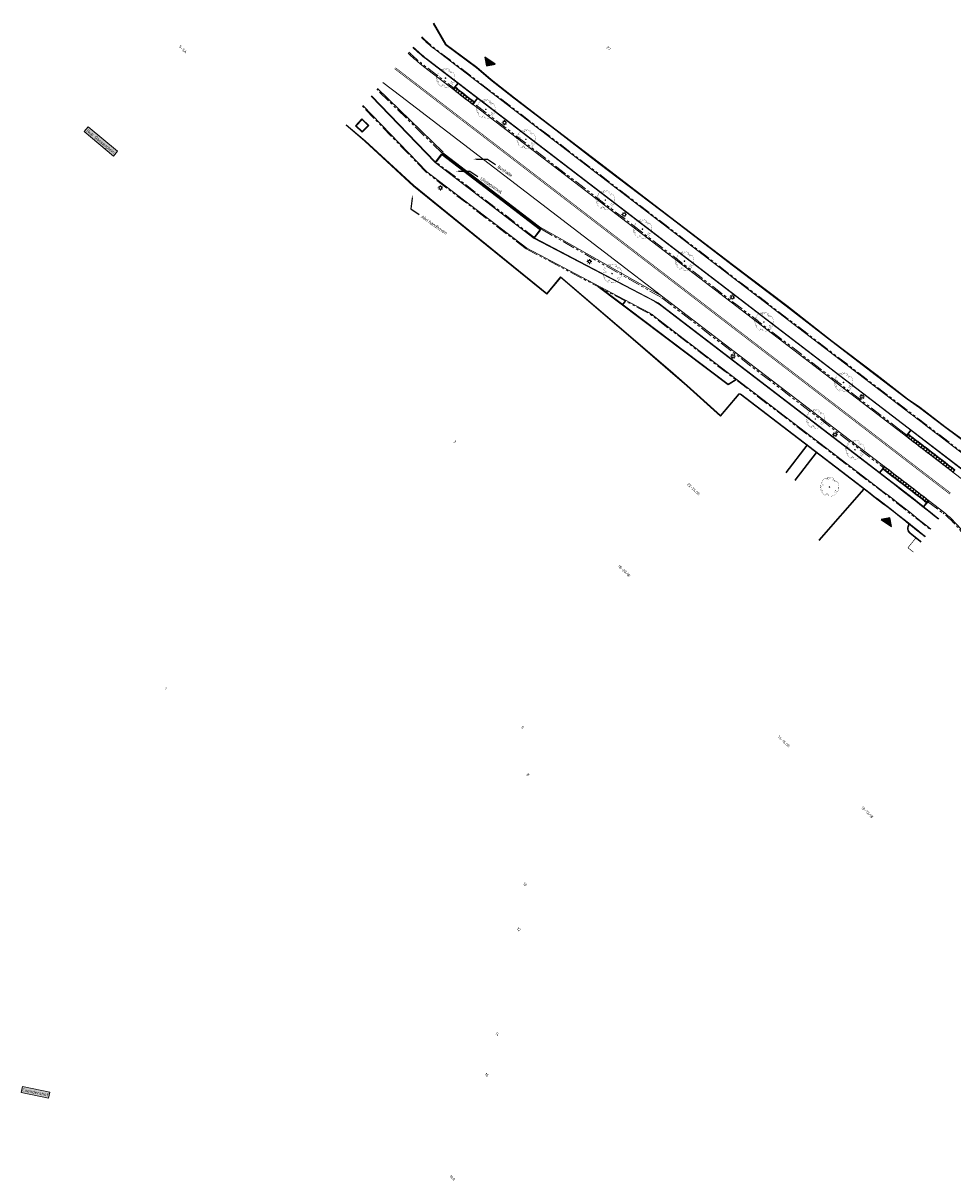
# Model space of a CAD drawing. Header units: metres. Extents: x 187485 to 190091, y 333584 to 335017.
# Tile 4 of 21: x 188804 to 188952, y 333932 to 334117. Entities that reach past the tile are written whole.
import ezdxf
from ezdxf import colors
from ezdxf.entities.mleader import LeaderData, LeaderLine
from ezdxf.enums import TextEntityAlignment as Align
from ezdxf.lldxf.tags import DXFTag
from ezdxf.math import Vec2, Vec3

# ---------------------------------------------------------------- set-up
doc = ezdxf.new("R2010")
doc.units = ezdxf.units.M
doc.linetypes.add('VH-TROTTOIRBAND_180-200', pattern=[20, 10, -2, 2, -2, 2, -2])
doc.linetypes.add('VW-1-1_STREEP', pattern=[2, 1, -1])
for name, color, linetype, lineweight in [('B-WE-OG-BEBOUWING-T18', 252, 'Continuous', 18), ('B-WE-OG-TOPOGRAFIE-T18', 7, 'Continuous', 18), ('N-WE-GR-BOOM-S', 7, 'Continuous', 18), ('N-WE-KL-ET_LS_OV_LICHTMAST-S', 7, 'Continuous', 25), ('N-WE-VH-ELEMENTENVERHARDING_BSS_WIT-G', 7, 'VW-1-1_STREEP', 13), ('N-WE-VH-KANTOPSLUITING_ELEMENT_INRIT-S', 5, 'Continuous', 25), ('N-WE-VH-KANTOPSLUITING_OPSLUITBAND_80X200-G', 5, 'VH-OPSLUITBAND_100X200', 15), ('N-WE-VH-KANTOPSLUITING_PERRONBAND-G', 5, 'VH-TROTTOIRBAND_180-200', 15), ('N-WE-VH-KANTOPSLUITING_RIJWIELPADBAND_4-12 200-G', 5, 'VH-TROTTOIRBAND_180-200', 15), ('N-WE-VH-KANTOPSLUITING_TROTTOIRBAND_180 200-G', 5, 'VH-TROTTOIRBAND_180-200', 15), ('N-WE-VH-KANTOPSLUITING_TROTTOIRBAND_180 200_OENV-G', 1, 'VH-TROTTOIRBAND_180-200', 15), ('N-WE-VH-KANTOPSLUITING_VOORKANTBAND-G', 5, 'Continuous', 15), ('N-WE-VH-KANTOPSLUITING_VOORKANTBAND_OENV-G', 1, 'Continuous', 15), ('N-WE-VW-MARKERING_LANGS_STREEP_11-G', 7, 'VW-1-1_STREEP', 13), ('X-XX-AL-AANKLEDING-T25', 7, 'Continuous', 25)]:
    doc.layers.add(name, color=color, linetype=linetype, lineweight=lineweight)
doc.layers.add('N-WE-VW-MARKERING_LANGS_STREEP-G', color=7, linetype='Continuous')
doc.layers.add('X-XX-AL-INRIT_LOCATIE-S', color=7, linetype='Continuous')
doc.styles.add('NLCS-ISO-M200-T25', font='NLCS-ISO.ttf', dxfattribs={"height": 0.5})
doc.styles.add('NLCS-ISO-M250-T18', font='NLCS-ISO.ttf', dxfattribs={"height": 0.45})
doc.styles.add('NLCS-ISO-M500-T25', font='NLCS-ISO.ttf', dxfattribs={"height": 1.25})
doc.styles.add('NLCS_ISO', font='arial.ttf')
tags = doc.linetypes.add('VH-OPSLUITBAND_100X200', pattern=[16, 8, -2, 4, -2]).pattern_tags.tags
tags[10:11] = [DXFTag(74, 4), DXFTag(75, 0), DXFTag(340, '0'), DXFTag(46, 1.0), DXFTag(50, 0.0), DXFTag(44, 0.0), DXFTag(45, 0.0)]
tags[8:9] = [DXFTag(74, 4), DXFTag(75, 0), DXFTag(340, '0'), DXFTag(46, 1.0), DXFTag(50, 0.0), DXFTag(44, 0.0), DXFTag(45, 0.0)]
tags[6:7] = [DXFTag(74, 4), DXFTag(75, 0), DXFTag(340, '0'), DXFTag(46, 1.0), DXFTag(50, 0.0), DXFTag(44, 0.0), DXFTag(45, 0.0)]
tags[4:5] = [DXFTag(74, 4), DXFTag(75, 0), DXFTag(340, '0'), DXFTag(46, 1.0), DXFTag(50, 0.0), DXFTag(44, 0.0), DXFTag(45, 0.0)]

# ---------------------------------------------------------------- blocks, each defined once
blk = doc.blocks.new('SVH-INRITELEMENT_130 150_180X450X500_LINKS')
for p, q in [((-0.5, 0), (-0.5, 0.45)), ((0, 0.45), (-0.5, 0.45)), ((0, 0), (-0.5, 0)), ((-0.3, 0.4), (-0.41, 0)), ((0, 0.4), (-0.3, 0.4)), ((0, 0), (0, 0.45))]:
    blk.add_line(p, q)
blk = doc.blocks.new('SVH-INRITELEMENT_130 150_180X450X500_MIDDEN')
for p, q in [((0, 0), (0, 0.45)), ((0, 0.45), (0.5, 0.45)), ((0, 0.4), (0.5, 0.4)), ((0, 0), (0.5, 0)), ((0.5, 0), (0.5, 0.45))]:
    blk.add_line(p, q)
blk = doc.blocks.new('SVH-INRITELEMENT_130 150_180X450X500_RECHTS')
for p, q in [((0, 0), (0, 0.45)), ((0, 0.45), (0.5, 0.45)), ((0, 0.4), (0.3, 0.4)), ((0, 0), (0.5, 0)), ((0.3, 0.4), (0.41, 0)), ((0.5, 0), (0.5, 0.45))]:
    blk.add_line(p, q)
blk = doc.blocks.new('*U90')
at = {"const_width": 0.02}
blk.add_lwpolyline([(0.09, 0.94), (0.09, 0.94), (0.09, 0.95), (0.09, 0.95), (0.09, 0.95), (0.09, 0.95), (0.1, 0.95), (0.1, 0.95), (0.1, 0.96), (0.1, 0.96), (0.1, 0.96), (0.1, 0.96), (0.1, 0.97), (0.1, 0.97), (0.1, 0.98), (0.1, 0.98), (0.1, 1.01, -0.52938), (0.11, 1.02, -0.087139), (0.44, 0.92, -0.372341), (0.46, 0.89), (0.47, 0.82), (0.44, 0.79), (0.4, 0.8), (0.35, 0.76), (0.37, 0.72), (0.42, 0.71), (0.54, 0.73), (0.57, 0.72), (0.57, 0.69), (0.54, 0.67), (0.52, 0.59), (0.55, 0.53), (0.63, 0.67, -0.504641), (0.68, 0.63, 0.331948), (0.71, 0.58, 0.282008), (0.8, 0.6), (0.79, 0.6, -0.512156), (0.83, 0.6, -0.16076), (1.02, -0.01), (1, -0.03), (1, -0.06), (0.97, -0.06), (0.98, -0.09), (0.94, -0.08), (0.93, -0.1), (0.97, -0.13), (0.99, -0.14), (1.01, -0.12, -0.106371), (0.87, -0.52), (0.74, -0.44), (0.72, -0.46), (0.7, -0.39), (0.66, -0.33), (0.6, -0.34), (0.61, -0.4), (0.57, -0.54), (0.57, -0.56), (0.6, -0.57), (0.79, -0.64, -0.236298), (-0.05, -1, 0.159625), (-0.07, -0.95, 0.350802), (-0.06, -0.91, -0.504641), (-0.12, -0.88), (-0.11, -0.83), (-0.13, -0.79), (-0.16, -0.8), (-0.16, -0.83), (-0.19, -0.84), (-0.22, -0.82), (-0.24, -0.69), (-0.26, -0.68), (-0.3, -0.68), (-0.32, -0.73), (-0.34, -0.74), (-0.35, -0.78), (-0.4, -0.76, 0.733583), (-0.38, -0.79, -0.861625), (-0.37, -0.83, 0.279978), (-0.41, -0.88), (-0.41, -0.88, -0.827056), (-0.44, -0.92, -0.116774), (-0.83, -0.51), (-0.82, -0.51), (-0.82, -0.51), (-0.81, -0.51), (-0.81, -0.5), (-0.8, -0.5), (-0.8, -0.5), (-0.8, -0.5), (-0.75, -0.44), (-0.75, -0.43), (-0.75, -0.43), (-0.75, -0.43), (-0.75, -0.43), (-0.75, -0.43), (-0.75, -0.42), (-0.75, -0.42), (-0.75, -0.42), (-0.75, -0.42), (-0.74, -0.41), (-0.74, -0.41), (-0.74, -0.41), (-0.74, -0.4), (-0.74, -0.4), (-0.74, -0.4), (-0.74, -0.39), (-0.73, -0.39), (-0.73, -0.39), (-0.73, -0.39), (-0.73, -0.38), (-0.73, -0.38), (-0.73, -0.38), (-0.73, -0.38), (-0.74, -0.38), (-0.74, -0.37), (-0.74, -0.37), (-0.74, -0.37), (-0.74, -0.37), (-0.74, -0.37), (-0.75, -0.37), (-0.75, -0.37), (-0.75, -0.37), (-0.75, -0.37), (-0.76, -0.37), (-0.76, -0.37), (-0.76, -0.37), (-0.76, -0.37), (-0.77, -0.36), (-0.77, -0.36), (-0.77, -0.36), (-0.77, -0.36), (-0.78, -0.35), (-0.78, -0.35), (-0.78, -0.35), (-0.83, -0.41), (-0.83, -0.4), (-0.83, -0.4), (-0.84, -0.4), (-0.84, -0.39), (-0.84, -0.39), (-0.84, -0.39), (-0.85, -0.39), (-0.85, -0.38), (-0.86, -0.39), (-0.88, -0.39), (-0.89, -0.39, -0.040997), (-0.96, -0.21), (-0.92, -0.21), (-0.89, -0.23), (-0.88, -0.22), (-0.86, -0.19), (-0.88, -0.16), (-0.86, -0.11), (-0.9, -0.11), (-0.93, -0.08), (-0.98, -0.12, -0.05814), (-1, 0.17), (-0.97, 0.16), (-0.86, 0.07), (-0.81, 0.09), (-0.63, 0.14), (-0.61, 0.2), (-0.68, 0.23), (-0.69, 0.25), (-0.82, 0.32), (-0.83, 0.35), (-0.87, 0.39), (-0.89, 0.43), (-0.86, 0.48), (-0.79, 0.49), (-0.73, 0.53), (-0.73, 0.57), (-0.77, 0.61), (-0.76, 0.63), (-0.77, 0.66, -0.13428), (-0.33, 0.97, -0.541727), (-0.32, 0.96), (-0.32, 0.93), (-0.32, 0.91), (-0.32, 0.9), (-0.32, 0.89), (-0.31, 0.89), (-0.31, 0.88), (-0.3, 0.88), (-0.3, 0.88), (-0.29, 0.87), (-0.29, 0.87), (-0.29, 0.86), (-0.28, 0.86), (-0.28, 0.86), (-0.28, 0.86), (-0.27, 0.86), (-0.27, 0.85), (-0.27, 0.85), (-0.26, 0.86), (-0.26, 0.86), (-0.25, 0.86), (-0.25, 0.86), (-0.25, 0.86), (-0.24, 0.87), (-0.24, 0.87), (-0.23, 0.87), (-0.23, 0.87), (-0.23, 0.87), (-0.22, 0.87), (-0.22, 0.87), (-0.21, 0.87), (-0.21, 0.87), (-0.21, 0.87), (-0.2, 0.88), (-0.2, 0.88), (-0.2, 0.88), (-0.19, 0.88), (-0.19, 0.86), (-0.19, 0.86), (-0.17, 0.82), (-0.12, 0.8), (-0.19, 0.9), (-0.18, 0.9), (-0.18, 0.91), (-0.18, 0.91), (-0.18, 0.91), (-0.18, 0.92), (-0.19, 0.92), (-0.19, 0.92), (-0.19, 0.93), (-0.19, 0.93), (-0.2, 0.93), (-0.2, 0.94), (-0.21, 0.94), (-0.22, 0.95), (-0.22, 0.96), (-0.24, 0.98, -0.543104), (-0.23, 1, -0.046766), (-0.05, 1.02, -0.385168), (-0.04, 1.01), (-0.03, 0.98), (-0.03, 0.96), (-0.02, 0.96), (-0.02, 0.95), (-0.02, 0.95), (-0.01, 0.95), (-0.01, 0.95), (-0.01, 0.95), (0, 0.94), (0, 0.94), (0.01, 0.94), (0.01, 0.94), (0.01, 0.94), (0.02, 0.94), (0.02, 0.94), (0.02, 0.94), (0.02, 0.93), (0.03, 0.93), (0.03, 0.93), (0.03, 0.93), (0.04, 0.93), (0.04, 0.93), (0.04, 0.93), (0.04, 0.92), (0.04, 0.92), (0.05, 0.92), (0.05, 0.92), (0.05, 0.92), (0.05, 0.92), (0.05, 0.91), (0.05, 0.91), (0.05, 0.91), (0.05, 0.91), (0.06, 0.91), (0.06, 0.91), (0.06, 0.91), (0.06, 0.91), (0.06, 0.92), (0.07, 0.92), (0.07, 0.92), (0.07, 0.92), (0.07, 0.93), (0.08, 0.93), (0.08, 0.93), (0.08, 0.93), (0.08, 0.94), (0.08, 0.94)], format="xyb", close=True, dxfattribs=at)
blk.add_circle((0, 0), 0.03)
at = {"color": 7, "style": 'NLCS-ISO-M500-T25'}
for tag, p in [('NR', (-0.49, -0.08)), ('NAAM', (-0.49, -0.32))]:
    blk.add_attdef(tag, p, '', height=0.2, dxfattribs=at)
at = {"color": 7, "style": 'NLCS-ISO-M500-T25', "flags": 1}
for tag, p in [('WETNAAM', (-0.49, -0.56)), ('STAMDIA', (-0.49, -0.8)), ('STAMOMTR', (-0.49, -1.04)), ('OPMERKING', (-0.49, -1.28)), ('HANDH_KAPPEN', (-0.49, -1.52))]:
    blk.add_attdef(tag, p, '', height=0.2, dxfattribs=at)
blk = doc.blocks.new('*U8')
at = {"layer": 'X-XX-AL-INRIT_LOCATIE-S'}
h = blk.add_hatch(color=256, dxfattribs=at)
h.dxf.hatch_style = 1
h.paths.add_polyline_path([(1, 5), (-1, 5), (0, 4)])
blk.add_lwpolyline([(1, 5), (-1, 5), (0, 4)], close=True, dxfattribs=at)
blk = doc.blocks.new('SKL-ET_OV_LICHTMAST-SO')
at = {"color": 0, "linetype": 'ByBlock', "lineweight": 18}
for points in [[(-1.25, 0), (-2, 0)], [(-1.41, 1.41), (-0.88, 0.88)], [(0, 2), (0, 1.25)], [(0.88, 0.88), (1.41, 1.41)], [(2, 0), (1.25, 0)], [(-1.41, -1.41), (-0.88, -0.88)], [(0, -1.25), (0, -2)], [(0.88, -0.88), (1.41, -1.41)]]:
    blk.add_lwpolyline(points, dxfattribs=at)
blk.add_circle((0, 0), 1, dxfattribs=at)

msp = doc.modelspace()

# ---------------------------------------------------------------- linework, layer by layer
at = {"layer": 'N-WE-VH-ELEMENTENVERHARDING_BSS_WIT-G', "ltscale": 0.2, "const_width": 0.1, "flags": 128}
msp.add_lwpolyline([(188945.125, 334032.867), (188946.379, 334034.426)], dxfattribs=at)
msp.add_lwpolyline([(188945.125, 334032.867), (188945.843, 334032.29, -0.000092), (188945.988, 334032.175, -0.000092)], format="xyb", dxfattribs=at)
at = {"layer": 'N-WE-VH-KANTOPSLUITING_OPSLUITBAND_80X200-G', "ltscale": 0.2, "flags": 128}
for points in [[(188869.231, 334116.821), (188871.199, 334113.426), (188876.13, 334109.77), (188878.404, 334107.812), (188882.139, 334104.875), (188888.829, 334099.774), (188895.74, 334094.455), (188907.178, 334085.729), (188917.256, 334078.027), (188925.721, 334071.628), (188933.007, 334065.944), (188940.175, 334060.472), (188945.08, 334056.724), (188947.029, 334055.342), (188951.036, 334052.28), (188957.092, 334047.823), (188957.956, 334047.127), (188980.124, 334029.728), (189003.547, 334011.643), (189003.547, 334011.643)], [(188873.075, 334107.209), (188872.62, 334106.614)], [(188869.507, 334094.598), (188859.249, 334105.201)], [(188876.252, 334104.776), (188875.796, 334104.18)], [(188889.55, 334076.098), (188887.341, 334073.434), (188866.014, 334090.76), (188858.181, 334097.943), (188855.192, 334100.478)], [(188870.434, 334095.829), (188869.522, 334094.638)], [(188886.311, 334083.666), (188885.375, 334082.444)], [(188885.375, 334082.444), (188905.158, 334072.05)], [(188889.54, 334076.212), (188900.38, 334066.944), (188907.119, 334061.161), (188909.785, 334058.819), (188915.126, 334054.058), (188918.079, 334057.518), (188918.265, 334057.517)], [(188917.627, 334059.726), (188916.363, 334058.941), (188895.571, 334074.621)], [(188899.849, 334072.385), (188899.425, 334071.814)], [(188954.396, 334044.911), (188944.232, 334052.698)], [(188945.535, 334051.699), (188945.086, 334051.099)], [(188925.599, 334044.919), (188928.929, 334049.267)], [(188927.086, 334043.638), (188930.485, 334048.075)], [(188940.575, 334044.918), (188941.031, 334045.513)], [(188938.053, 334042.284), (188930.846, 334034.069)], [(188947.608, 334039.463), (188948.115, 334040.09)]]:
    msp.add_lwpolyline(points, dxfattribs=at)
for points in [[(188865.9, 334112.943), (188866.177, 334112.681, 0.0262063), (188868.335, 334110.84), (188944.229, 334052.7)], [(188905.158, 334072.05), (188939.139, 334046.018, -0.0068096), (188950.069, 334037.502, -0.0068096)], [(188918.264, 334057.437), (188936.94, 334043.13, -0.0068537), (188947.861, 334034.62, -0.0068537)], [(188945.388, 334036.59), (188945.348, 334036.541, 0.4150219), (188945.487, 334035.246), (188947.145, 334033.912, -0.0000684), (188947.253, 334033.826, -0.0000684)]]:
    msp.add_lwpolyline(points, format="xyb", dxfattribs=at)
at = {"layer": 'N-WE-VH-KANTOPSLUITING_OPSLUITBAND_80X200-G', "ltscale": 0.2, "elevation": 46.467, "flags": 128}
msp.add_lwpolyline([(188858.721, 334100.451), (188857.795, 334099.483), (188856.827, 334100.409), (188857.753, 334101.377)], close=True, dxfattribs=at)
at = {"layer": 'N-WE-VH-KANTOPSLUITING_PERRONBAND-G', "ltscale": 0.2, "const_width": 0.44, "flags": 128}
msp.add_lwpolyline([(188886.445, 334083.841), (188870.568, 334096.003)], dxfattribs=at)
at = {"layer": 'N-WE-VH-KANTOPSLUITING_PERRONBAND-G', "linetype": 'Continuous', "ltscale": 0.2, "flags": 128}
msp.add_lwpolyline([(188886.311, 334083.666), (188870.434, 334095.829)], dxfattribs=at)
at = {"layer": 'N-WE-VH-KANTOPSLUITING_RIJWIELPADBAND_4-12 200-G', "ltscale": 0.2, "flags": 128}
for points in [[(188867.335, 334114.614), (188867.69, 334114.278, 0.0262063), (188869.673, 334112.587), (188945.563, 334054.45, -0.0027045), (188950.022, 334051.034)], [(188884.037, 334080.697), (188903.579, 334070.403, -0.0418152), (188904.265, 334069.963), (188937.806, 334044.268, -0.0068362), (188948.731, 334035.756, -0.0068362)], [(188973.616, 334032.332, 0.0132197), (188958.966, 334044.182), (188955.734, 334046.658), (188950.022, 334051.034)]]:
    msp.add_lwpolyline(points, format="xyb", dxfattribs=at)
for points in [[(188868.036, 334092.954), (188857.81, 334103.525)], [(188885.404, 334082.471), (188869.522, 334094.638)], [(188884.037, 334080.697), (188868.036, 334092.954)]]:
    msp.add_lwpolyline(points, dxfattribs=at)
at = {"layer": 'N-WE-VH-KANTOPSLUITING_TROTTOIRBAND_180 200-G', "ltscale": 0.2, "flags": 128}
for points in [[(188865.247, 334112.184), (188865.489, 334111.955, 0.0262063), (188867.727, 334110.046), (188872.467, 334106.415)], [(188905.712, 334072.885), (188927.936, 334055.86), (188936.67, 334049.169), (188939.745, 334046.813, -0.0008885), (188941.187, 334045.717, -0.0008885)]]:
    msp.add_lwpolyline(points, format="xyb", dxfattribs=at)
for points in [[(188870.579, 334096.018), (188860.124, 334106.22)], [(188876.04, 334103.678), (188901.128, 334084.459)], [(188886.456, 334083.855), (188905.712, 334072.885)], [(188901.128, 334084.459), (188904.304, 334082.026)], [(188904.304, 334082.026), (188943.624, 334051.904)], [(188944.936, 334050.899), (188943.624, 334051.904)], [(188948.328, 334040.238), (188950.746, 334038.386)]]:
    msp.add_lwpolyline(points, dxfattribs=at)
at = {"layer": 'N-WE-VH-KANTOPSLUITING_TROTTOIRBAND_180 200_OENV-G', "ltscale": 0.2, "flags": 128}
msp.add_lwpolyline([(189007.952, 333984.766), (189001.422, 333991.154, 0.0157119), (188990.134, 334001.523), (188981.525, 334008.945), (188978.792, 334011.301), (188967.538, 334021.005, 0.0042227), (188963.126, 334024.767, -0.0409305), (188961.359, 334026.514), (188952.974, 334036.279, 0.0519437), (188950.746, 334038.386)], format="xyb", dxfattribs=at)
at = {"layer": 'N-WE-VH-KANTOPSLUITING_VOORKANTBAND-G', "ltscale": 0.2}
msp.add_line((188950.868, 334038.545), (188939.86, 334046.977), dxfattribs=at)
at = {"layer": 'N-WE-VH-KANTOPSLUITING_VOORKANTBAND-G'}
for points in [[(188869.162, 334116.741), (188871.123, 334113.358), (188876.068, 334109.692), (188878.34, 334107.735), (188882.078, 334104.796), (188888.768, 334099.695), (188895.679, 334094.376), (188907.117, 334085.649), (188917.195, 334077.947), (188925.66, 334071.549), (188932.946, 334065.865), (188940.114, 334060.393), (188945.021, 334056.643), (188946.97, 334055.261), (188950.976, 334052.2), (188957.031, 334047.744), (188957.894, 334047.049), (188980.063, 334029.649), (189003.486, 334011.564)], [(188873.139, 334107.16), (188872.683, 334106.566)], [(188876.188, 334104.824), (188875.732, 334104.229)], [(188886.232, 334083.727), (188885.319, 334082.536)], [(188889.549, 334076.099), (188900.328, 334066.883), (188907.067, 334061.101), (188909.732, 334058.759), (188915.134, 334053.944), (188918.116, 334057.438), (188918.264, 334057.437)], [(188899.929, 334072.325), (188899.505, 334071.754)], [(188945.599, 334051.652), (188945.15, 334051.051)], [(188940.639, 334044.869), (188941.095, 334045.465)], [(188938.117, 334042.236), (188930.907, 334034.016)], [(188947.67, 334039.413), (188948.177, 334040.04)]]:
    msp.add_lwpolyline(points, dxfattribs=at)
at = {"layer": 'N-WE-VH-KANTOPSLUITING_VOORKANTBAND-G', "ltscale": 0.2, "flags": 128}
for points in [[(188867.257, 334114.523), (188867.607, 334114.191)], [(188865.952, 334113.004), (188866.232, 334112.739)], [(188868.384, 334110.904), (188944.278, 334052.764)], [(188939.86, 334046.977), (188863.957, 334105.124), (188861.078, 334107.33)], [(188870.719, 334096.161), (188860.255, 334106.372)], [(188868.116, 334093.044), (188857.888, 334103.617)], [(188869.449, 334094.543), (188859.197, 334105.14)], [(188885.331, 334082.376), (188869.449, 334094.543)], [(188870.514, 334095.768), (188869.602, 334094.577)], [(188884.11, 334080.792), (188868.116, 334093.044)], [(188886.558, 334084.028), (188905.823, 334073.053)], [(188885.326, 334082.38), (188904.592, 334072.258)], [(188884.11, 334080.792), (188903.635, 334070.509)], [(188917.559, 334059.778), (188916.367, 334059.038), (188896.011, 334074.389)], [(188953.666, 334043.959), (188943.502, 334051.745)], [(188925.662, 334044.871), (188928.993, 334049.218)], [(188927.023, 334043.687), (188930.422, 334048.123)]]:
    msp.add_lwpolyline(points, dxfattribs=at)
for points in [[(188865.117, 334112.032), (188865.351, 334111.81, 0.0262063), (188867.605, 334109.887), (188943.502, 334051.745)], [(188869.6, 334112.491), (188945.49, 334054.354, -0.0027048), (188949.949, 334050.939, -0.0027048)], [(188904.337, 334070.058), (188937.879, 334044.363, -0.0068348), (188948.804, 334035.851, -0.0068348)], [(188905.583, 334071.624), (188939.091, 334045.954, -0.0068106), (188950.021, 334037.439, -0.0068106)], [(188918.316, 334057.498), (188936.988, 334043.194, -0.0068527), (188947.91, 334034.684, -0.0068527)], [(188945.325, 334036.639), (188945.286, 334036.591, 0.4150219), (188945.437, 334035.183), (188947.095, 334033.85, -0.0000693), (188947.204, 334033.763, -0.0000693)]]:
    msp.add_lwpolyline(points, format="xyb", dxfattribs=at)
at = {"layer": 'N-WE-VH-KANTOPSLUITING_VOORKANTBAND-G', "flags": 128}
msp.add_lwpolyline([(188889.54, 334076.212), (188887.33, 334073.546), (188866.067, 334090.821), (188858.234, 334098.003), (188855.244, 334100.538)], dxfattribs=at)
at = {"layer": 'N-WE-VH-KANTOPSLUITING_VOORKANTBAND-G', "elevation": 46.467, "flags": 128}
msp.add_lwpolyline([(188858.834, 334100.453), (188857.797, 334099.37), (188856.714, 334100.407), (188857.751, 334101.49)], close=True, dxfattribs=at)
at = {"layer": 'N-WE-VH-KANTOPSLUITING_VOORKANTBAND-G', "flags": 128}
for points in [[(188972.239, 334030.72, 0.0132197), (188957.676, 334042.499), (188954.445, 334044.975), (188944.281, 334052.761)], [(188973.538, 334032.241, 0.0132197), (188958.893, 334044.087), (188955.661, 334046.563), (188949.949, 334050.939)]]:
    msp.add_lwpolyline(points, format="xyb", dxfattribs=at)
at = {"layer": 'N-WE-VH-KANTOPSLUITING_VOORKANTBAND-G'}
for centre, radius, start, end in [((188884.803, 334132.337), 27, 226.54079, 232.54545), ((188884.803, 334132.337), 25, 226.54079, 232.54545), ((188901.326, 334066.067), 7, 52.54545, 62.18275), ((188901.297, 334066.089), 5, 52.54462, 62.12237)]:
    msp.add_arc(centre, radius, start, end, dxfattribs=at)
at = {"layer": 'N-WE-VH-KANTOPSLUITING_VOORKANTBAND_OENV-G'}
msp.add_lwpolyline([(188963.255, 334024.92, -0.0409305), (188961.511, 334026.644), (188953.126, 334036.409, 0.0519437), (188950.868, 334038.545)], format="xyb", dxfattribs=at)
at = {"layer": 'N-WE-VW-MARKERING_LANGS_STREEP-G', "const_width": 0.1}
for points in [[(188865.72, 334107.427), (188862.97, 334109.533)], [(188865.842, 334107.585), (188863.101, 334109.685)], [(188865.72, 334107.427), (188870.461, 334103.795)], [(188865.842, 334107.585), (188870.583, 334103.953)], [(188873.758, 334101.521), (188899.242, 334081.998)], [(188873.637, 334101.362), (188899.121, 334081.839)]]:
    msp.add_lwpolyline(points, dxfattribs=at)
at = {"layer": 'N-WE-VW-MARKERING_LANGS_STREEP-G'}
for points in [[(188941.623, 334049.28, 0.1, 0.1, 0), (188902.297, 334079.407, 0.1, 0.1, 0), (188899.121, 334081.839, 0, 0, 0)], [(188899.242, 334081.998, 0.1, 0.1, 0), (188902.418, 334079.565, 0.1, 0.1, 0), (188941.745, 334049.438, 0, 0, 0)]]:
    msp.add_lwpolyline(points, format="xyseb", dxfattribs=at)
at = {"layer": 'N-WE-VW-MARKERING_LANGS_STREEP_11-G', "const_width": 0.1, "flags": 128}
for points in [[(188870.468, 334103.789), (188873.607, 334101.385)], [(188870.592, 334103.946), (188873.738, 334101.536)], [(188951.837, 334041.455), (188941.623, 334049.28)], [(188941.745, 334049.438), (188951.959, 334041.614)]]:
    msp.add_lwpolyline(points, dxfattribs=at)

# ---------------------------------------------------------------- block references
at = {"layer": 'N-WE-GR-BOOM-S', "xscale": 1.5, "yscale": 1.5}
for p in [(188871.111, 334108.024), (188877.567, 334103.035), (188883.99, 334098.223), (188896.69, 334088.508), (188902.631, 334083.849), (188909.357, 334078.731), (188897.771, 334076.751), (188922.069, 334069.002), (188934.811, 334059.325), (188930.311, 334053.465), (188936.643, 334048.551), (188932.564, 334042.594)]:
    msp.add_blockref('*U90', p, dxfattribs=at)
at = {"layer": 'N-WE-KL-ET_LS_OV_LICHTMAST-S', "xscale": 0.2, "yscale": 0.2, "zscale": 0.2}
for p in [(188880.552, 334100.893), (188870.306, 334090.459), (188899.706, 334086.197), (188894.139, 334078.667), (188917.013, 334072.973), (188917.115, 334063.514), (188937.761, 334057.036), (188933.452, 334050.998)]:
    msp.add_blockref('SKL-ET_OV_LICHTMAST-SO', p, dxfattribs=at)
at = {"layer": 'N-WE-VH-KANTOPSLUITING_ELEMENT_INRIT-S'}
for name, p, rotation in [('SVH-INRITELEMENT_130 150_180X450X500_LINKS', (188872.745, 334105.953), 322.7146924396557), ('SVH-INRITELEMENT_130 150_180X450X500_MIDDEN', (188872.745, 334105.953), 322.511650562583), ('SVH-INRITELEMENT_130 150_180X450X500_MIDDEN', (188873.141, 334105.649), 322.511650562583), ('SVH-INRITELEMENT_130 150_180X450X500_MIDDEN', (188873.538, 334105.345), 322.511650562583), ('SVH-INRITELEMENT_130 150_180X450X500_MIDDEN', (188873.935, 334105.04), 322.511650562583), ('SVH-INRITELEMENT_130 150_180X450X500_MIDDEN', (188874.332, 334104.736), 322.511650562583), ('SVH-INRITELEMENT_130 150_180X450X500_MIDDEN', (188874.728, 334104.432), 322.511650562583), ('SVH-INRITELEMENT_130 150_180X450X500_RECHTS', (188875.125, 334104.128), 322.511650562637), ('SVH-INRITELEMENT_130 150_180X450X500_LINKS', (188945.217, 334050.439), 323.1846191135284), ('SVH-INRITELEMENT_130 150_180X450X500_MIDDEN', (188945.223, 334050.447), 322.0118072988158), ('SVH-INRITELEMENT_130 150_180X450X500_MIDDEN', (188945.622, 334050.146), 322.0118072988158), ('SVH-INRITELEMENT_130 150_180X450X500_MIDDEN', (188946.022, 334049.846), 322.0118072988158), ('SVH-INRITELEMENT_130 150_180X450X500_MIDDEN', (188946.421, 334049.545), 322.0118072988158), ('SVH-INRITELEMENT_130 150_180X450X500_MIDDEN', (188946.819, 334049.243), 322.0118072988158), ('SVH-INRITELEMENT_130 150_180X450X500_MIDDEN', (188947.218, 334048.941), 322.0118072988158), ('SVH-INRITELEMENT_130 150_180X450X500_MIDDEN', (188947.616, 334048.639), 322.0118072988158), ('SVH-INRITELEMENT_130 150_180X450X500_MIDDEN', (188948.014, 334048.336), 322.0118072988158), ('SVH-INRITELEMENT_130 150_180X450X500_MIDDEN', (188948.412, 334048.033), 322.0118072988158), ('SVH-INRITELEMENT_130 150_180X450X500_MIDDEN', (188948.809, 334047.73), 322.0118072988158), ('SVH-INRITELEMENT_130 150_180X450X500_MIDDEN', (188949.206, 334047.426), 322.0118072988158), ('SVH-INRITELEMENT_130 150_180X450X500_MIDDEN', (188949.603, 334047.121), 322.0118072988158), ('SVH-INRITELEMENT_130 150_180X450X500_MIDDEN', (188949.999, 334046.817), 322.0118072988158), ('SVH-INRITELEMENT_130 150_180X450X500_MIDDEN', (188950.395, 334046.512), 322.0118072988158), ('SVH-INRITELEMENT_130 150_180X450X500_MIDDEN', (188950.791, 334046.206), 322.0118072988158), ('SVH-INRITELEMENT_130 150_180X450X500_MIDDEN', (188951.185, 334045.899), 322.0118072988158), ('SVH-INRITELEMENT_130 150_180X450X500_MIDDEN', (188951.583, 334045.596), 322.0118072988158), ('SVH-INRITELEMENT_130 150_180X450X500_RECHTS', (188941.702, 334045.566), 142.5228946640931), ('SVH-INRITELEMENT_130 150_180X450X500_MIDDEN', (188942.099, 334045.263), 142.5228946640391), ('SVH-INRITELEMENT_130 150_180X450X500_MIDDEN', (188942.496, 334044.959), 142.5228946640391), ('SVH-INRITELEMENT_130 150_180X450X500_MIDDEN', (188942.893, 334044.654), 142.5228946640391), ('SVH-INRITELEMENT_130 150_180X450X500_MIDDEN', (188943.29, 334044.35), 142.5228946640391), ('SVH-INRITELEMENT_130 150_180X450X500_MIDDEN', (188943.687, 334044.046), 142.5228946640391), ('SVH-INRITELEMENT_130 150_180X450X500_MIDDEN', (188951.977, 334045.288), 322.0118072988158), ('SVH-INRITELEMENT_130 150_180X450X500_MIDDEN', (188944.083, 334043.742), 142.5228946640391), ('SVH-INRITELEMENT_130 150_180X450X500_MIDDEN', (188944.481, 334043.439), 142.5228946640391), ('SVH-INRITELEMENT_130 150_180X450X500_MIDDEN', (188944.878, 334043.134), 142.5228946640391), ('SVH-INRITELEMENT_130 150_180X450X500_MIDDEN', (188945.275, 334042.83), 142.5228946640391), ('SVH-INRITELEMENT_130 150_180X450X500_MIDDEN', (188945.671, 334042.526), 142.5228946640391), ('SVH-INRITELEMENT_130 150_180X450X500_MIDDEN', (188946.068, 334042.222), 142.5228946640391), ('SVH-INRITELEMENT_130 150_180X450X500_MIDDEN', (188946.465, 334041.917), 142.5228946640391), ('SVH-INRITELEMENT_130 150_180X450X500_MIDDEN', (188946.862, 334041.613), 142.5228946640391), ('SVH-INRITELEMENT_130 150_180X450X500_MIDDEN', (188947.258, 334041.309), 142.5228946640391), ('SVH-INRITELEMENT_130 150_180X450X500_MIDDEN', (188947.655, 334041.005), 142.5228946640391), ('SVH-INRITELEMENT_130 150_180X450X500_MIDDEN', (188948.052, 334040.7), 142.5228946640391), ('SVH-INRITELEMENT_130 150_180X450X500_LINKS', (188948.052, 334040.7), 142.7259365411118)]:
    msp.add_blockref(name, p, dxfattribs=dict(at, rotation=rotation))
at = {"layer": 'X-XX-AL-INRIT_LOCATIE-S'}
for p, rotation in [((188875.496, 334106.634, 46.347), 326.7847485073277), ((188944.371, 334041.032, -2.285), 147.2034323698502)]:
    msp.add_blockref('*U8', p, dxfattribs=dict(at, rotation=rotation))

# ---------------------------------------------------------------- texts
at = {"layer": 'B-WE-OG-BEBOUWING-T18', "style": 'NLCS-ISO-M250-T18'}
for s, p in [('5-5A', (188829.081, 334112.624)), ('27', (188897.214, 334112.786)), ('3', (188872.605, 334049.864)), ('22-24/III', (188910.809, 334042.248)), ('18-20/III', (188899.708, 334029.177)), ('1', (188826.332, 334010.316)), ('6', (188883.485, 334004.136)), ('14-16/III', (188925.268, 334001.856)), ('8', (188884.309, 333996.554)), ('10-12/III', (188938.608, 333990.544)), ('10', (188883.831, 333979.003)), ('12', (188882.832, 333971.8)), ('14', (188879.406, 333955.045)), ('16', (188877.706, 333948.508)), ('16A', (188872.236, 333932.04))]:
    msp.add_text(s, height=0.45, rotation=315.63, dxfattribs=at).set_placement(p, align=Align.MIDDLE)
at = {"layer": 'B-WE-OG-TOPOGRAFIE-T18', "char_height": 0.5, "attachment_point": 2, "style": 'NLCS-ISO-M200-T25', "bg_fill": 17, "box_fill_scale": 1.5, "bg_fill_color": 256, "bg_fill_true_color": 14737364, "bg_fill_transparency": 0}
for s, insert, width, rotation in [('Hub Dassenplein', (188816.107, 334098.075), 5.61727, 320.2), ('Coendershof', (188805.562, 333945.962), 3.96993, 348.2)]:
    msp.add_mtext(s, dxfattribs=dict(at, insert=insert, width=width, rotation=rotation))

# ---------------------------------------------------------------- leaders
at = {"layer": 'X-XX-AL-AANKLEDING-T25'}
ml = msp.add_multileader_mtext('Standard', dxfattribs=at)
ml.set_content('Bushalte', color=256, style='NLCS_ISO')
ml.set_leader_properties()
ml.build(insert=Vec2(0, 0))
ml.multileader.update_dxf_attribs({"arrow_head_size": 0.5})
ctx = ml.context
ctx.base_point, ctx.char_height, ctx.arrow_head_size, ctx.landing_gap_size, ctx.plane_origin, ctx.plane_x_axis, ctx.plane_y_axis = Vec3(188879.127, 334094.182), 0.5, 0.5, 0.5, Vec3(188855.142, 334077.342), Vec3(0.8215437, -0.5701456), Vec3(0.5701456, 0.8215437)
notes = []
notes.append((ctx, [(0, (1, 1, 0), (188877.843, 334095.073), (0.8215437, -0.5701456), 1.562, [(0, [(188875.581, 334095.06)], 0, [])])]))
ctx.mtext.insert, ctx.mtext.text_direction, ctx.mtext.rotation, ctx.mtext.flow_direction = Vec3(188879.682, 334094.106), Vec3(0.8215437, -0.5701456), 5.6765023, 5
ml = msp.add_multileader_mtext('Standard', dxfattribs=at)
ml.set_content('Uitstapstrook', color=256, style='NLCS_ISO')
ml.set_leader_properties()
ml.build(insert=Vec2(0, 0))
ml.multileader.update_dxf_attribs({"arrow_head_size": 0.5})
ctx = ml.context
ctx.base_point, ctx.char_height, ctx.arrow_head_size, ctx.landing_gap_size, ctx.plane_origin, ctx.plane_x_axis, ctx.plane_y_axis = Vec3(188876.316, 334092.255), 0.5, 0.5, 0.5, Vec3(188852.331, 334075.415), Vec3(0.8215437, -0.5701456), Vec3(0.5701456, 0.8215437)
notes.append((ctx, [(0, (1, 1, 0), (188875.033, 334093.146), (0.8215437, -0.5701456), 1.562, [(0, [(188872.771, 334093.133)], 0, [])])]))
ctx.mtext.insert, ctx.mtext.text_direction, ctx.mtext.rotation, ctx.mtext.flow_direction = Vec3(188876.909, 334092.232), Vec3(0.8215437, -0.5701456), 5.6765023, 5
ml = msp.add_multileader_mtext('Standard', dxfattribs=at)
ml.set_content('Abri handhaven', color=256, style='NLCS_ISO')
ml.set_leader_properties()
ml.build(insert=Vec2(0, 0))
ml.multileader.update_dxf_attribs({"arrow_head_size": 0.5})
ctx = ml.context
ctx.base_point, ctx.char_height, ctx.arrow_head_size, ctx.landing_gap_size, ctx.plane_origin, ctx.plane_x_axis, ctx.plane_y_axis = Vec3(188866.876, 334086.207), 0.5, 0.5, 0.5, Vec3(188849.343, 334078.094), Vec3(0.8215437, -0.5701456), Vec3(0.5701456, 0.8215437)
notes.append((ctx, [(0, (1, 1, 0), (188865.593, 334087.097), (0.8215437, -0.5701456), 1.562, [(0, [(188865.837, 334089.305)], 0, [])])]))
ctx.mtext.insert, ctx.mtext.text_direction, ctx.mtext.rotation, ctx.mtext.flow_direction = Vec3(188867.432, 334086.13), Vec3(0.8215437, -0.5701456), 5.6765023, 5
for ctx, leaders in notes:
    for number, flags, end, landing, length, lines in leaders:
        leader = LeaderData()
        leader.index, (leader.has_last_leader_line, leader.has_dogleg_vector, leader.attachment_direction) = number, flags
        leader.last_leader_point, leader.dogleg_vector, leader.dogleg_length = Vec3(end), Vec3(landing), length
        for number, points, colour, breaks in lines:
            line = LeaderLine()
            line.index, line.vertices, line.color, line.breaks = number, Vec3.list(points), colors.encode_raw_color(colour), breaks
            leader.lines.append(line)
        ctx.leaders.append(leader)

doc.saveas('drawing.dxf')
